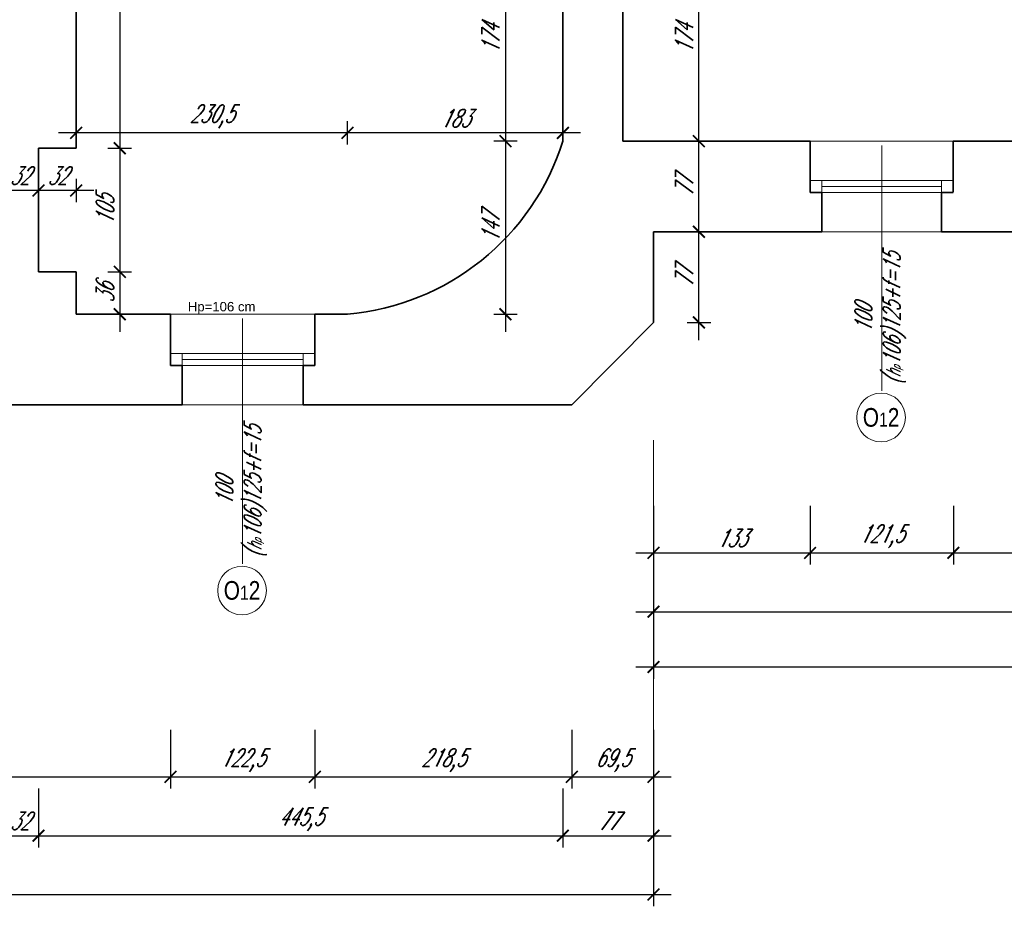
# Model space of a CAD drawing. Header units: millimetres. Extents: x 402 to 79005, y -7782 to 89952.
# Tile 209 of 256: x 25150 to 25987, y 35200 to 35953. Entities that reach past the tile are written whole.
import ezdxf

# ---------------------------------------------------------------- set-up
doc = ezdxf.new("R2010")
doc.units = ezdxf.units.MM
doc.header["$LTSCALE"] = 10
doc.layers.get('0').update_dxf_attribs({"lineweight": 0})
doc.layers.get('Defpoints').update_dxf_attribs({"color": 253})
for name, color, linetype, lineweight in [('01 parter - ściany', 253, 'Continuous', 35), ('03-01_okna', 253, 'Continuous', 15), ('04-1_widok', 253, 'Continuous', 5), ('05-01_wymiary', 253, 'Continuous', 5), ('05-03_opis', 253, 'Continuous', 5)]:
    doc.layers.add(name, color=color, linetype=linetype, lineweight=lineweight)
doc.styles.add('ariel', font='ARIAL.TTF', dxfattribs={"width": 0.8})
doc.styles.add('ariel_wym', font='simplex.shx', dxfattribs={"width": 0.65, "oblique": 25})
doc.styles.get("Standard").update_dxf_attribs({"font": 'arial.ttf'})
doc.dimstyles.new('ariel 50', dxfattribs={"dimtxt": 15, "dimasz": 10, "dimexe": 10, "dimexo": 0, "dimgap": 5, "dimtad": 1, "dimdec": 1, "dimrnd": 0.5, "dimtxsty": 'ariel_wym', "dimblk": 'ARCHTICK', "dimcen": 2.5, "dimdle": 15, "dimazin": 0, "dimtfac": 1, "dimtdec": 1, "dimtix": 1, "dimtmove": 0, "dimatfit": 3, "dimldrblk": 'DOT', "dimfxl": 0, "dimarcsym": 0})
doc.dimstyles.new('ariel 50 wnętrze', dxfattribs={"dimtxt": 15, "dimasz": 10, "dimexe": 10, "dimexo": 0, "dimgap": 5, "dimtad": 1, "dimdec": 1, "dimrnd": 0.5, "dimtxsty": 'ariel_wym', "dimblk": 'ARCHTICK', "dimcen": 2.5, "dimdle": 15, "dimazin": 0, "dimtfac": 1, "dimtdec": 1, "dimtix": 1, "dimtmove": 0, "dimatfit": 3, "dimldrblk": 'DOT', "dimfxl": 0, "dimarcsym": 0})

# ---------------------------------------------------------------- blocks, each defined once
blk = doc.blocks.new('_ArchTick')
at = {"color": 0, "linetype": 'ByBlock', "const_width": 0.15}
blk.add_lwpolyline([(-0.5, -0.5), (0.5, 0.5)], dxfattribs=at)
blk = doc.blocks.new('*D937')
at = {"layer": '05-01_wymiary', "color": 0, "lineweight": -2}
for p, q in [((24564.33, 35350), (24564.33, 35300)), ((25278.39, 35350), (25278.39, 35300)), ((24549.33, 35310), (25293.39, 35310))]:
    blk.add_line(p, q, dxfattribs=at)
at = {"layer": 'Defpoints', "color": 0}
for p in [(24564.33, 35617.83), (25278.39, 35617.83), (25278.39, 35310)]:
    blk.add_point(p, dxfattribs=at)
at = {"layer": '05-01_wymiary', "color": 0, "lineweight": -2, "xscale": 10, "yscale": 10, "zscale": 10, "rotation": 180}
blk.add_blockref('_ArchTick', (24564.33, 35310), dxfattribs=at)
at = {"layer": '05-01_wymiary', "color": 0, "lineweight": -2, "xscale": 10, "yscale": 10, "zscale": 10}
blk.add_blockref('_ArchTick', (25278.39, 35310), dxfattribs=at)
at = {"layer": '05-01_wymiary', "color": 0, "insert": (24921.36, 35322.5), "char_height": 15, "attachment_point": 5, "style": 'ariel_wym'}
blk.add_mtext('714', dxfattribs=at)
blk = doc.blocks.new('_Dot')
at = {"color": 0, "linetype": 'ByBlock', "lineweight": -2}
blk.add_line((-0.5, 0), (-1, 0), dxfattribs=at)
at = {"color": 0, "linetype": 'ByBlock', "const_width": 0.5}
blk.add_lwpolyline([(-0.25, 0, 1), (0.25, 0, 1)], format="xyb", close=True, dxfattribs=at)
blk = doc.blocks.new('*D938')
at = {"layer": '05-01_wymiary', "color": 0, "lineweight": -2}
for p, q in [((25278.39, 35350), (25278.39, 35300)), ((25401.09, 35350), (25401.09, 35300)), ((25263.39, 35310), (25416.09, 35310))]:
    blk.add_line(p, q, dxfattribs=at)
at = {"layer": 'Defpoints', "color": 0}
for p in [(25278.39, 35617.83), (25401.09, 35617.83), (25401.09, 35310)]:
    blk.add_point(p, dxfattribs=at)
at = {"layer": '05-01_wymiary', "color": 0, "lineweight": -2, "xscale": 10, "yscale": 10, "zscale": 10, "rotation": 180}
blk.add_blockref('_ArchTick', (25278.39, 35310), dxfattribs=at)
at = {"layer": '05-01_wymiary', "color": 0, "lineweight": -2, "xscale": 10, "yscale": 10, "zscale": 10}
blk.add_blockref('_ArchTick', (25401.09, 35310), dxfattribs=at)
at = {"layer": '05-01_wymiary', "color": 0, "insert": (25339.74, 35323.93), "char_height": 15, "attachment_point": 5, "style": 'ariel_wym'}
blk.add_mtext('122,5', dxfattribs=at)
blk = doc.blocks.new('*D939')
at = {"layer": '05-01_wymiary', "color": 0, "lineweight": -2}
for p, q in [((25401.09, 35350), (25401.09, 35300)), ((25619.46, 35350), (25619.46, 35300)), ((25386.09, 35310), (25634.46, 35310))]:
    blk.add_line(p, q, dxfattribs=at)
at = {"layer": 'Defpoints', "color": 0}
for p in [(25401.09, 35617.83), (25619.46, 35540.83), (25619.46, 35310)]:
    blk.add_point(p, dxfattribs=at)
at = {"layer": '05-01_wymiary', "color": 0, "lineweight": -2, "xscale": 10, "yscale": 10, "zscale": 10, "rotation": 180}
blk.add_blockref('_ArchTick', (25401.09, 35310), dxfattribs=at)
at = {"layer": '05-01_wymiary', "color": 0, "lineweight": -2, "xscale": 10, "yscale": 10, "zscale": 10}
blk.add_blockref('_ArchTick', (25619.46, 35310), dxfattribs=at)
at = {"layer": '05-01_wymiary', "color": 0, "insert": (25510.28, 35323.93), "char_height": 15, "attachment_point": 5, "style": 'ariel_wym'}
blk.add_mtext('218,5', dxfattribs=at)
blk = doc.blocks.new('*D940')
at = {"layer": '05-01_wymiary', "color": 0, "lineweight": -2}
for p, q in [((25619.46, 35350), (25619.46, 35300)), ((25688.83, 35350), (25688.83, 35300)), ((25604.46, 35310), (25703.83, 35310))]:
    blk.add_line(p, q, dxfattribs=at)
at = {"layer": 'Defpoints', "color": 0}
for p in [(25688.83, 35610.83), (25619.46, 35540.83), (25688.83, 35310)]:
    blk.add_point(p, dxfattribs=at)
at = {"layer": '05-01_wymiary', "color": 0, "lineweight": -2, "xscale": 10, "yscale": 10, "zscale": 10, "rotation": 180}
blk.add_blockref('_ArchTick', (25619.46, 35310), dxfattribs=at)
at = {"layer": '05-01_wymiary', "color": 0, "lineweight": -2, "xscale": 10, "yscale": 10, "zscale": 10}
blk.add_blockref('_ArchTick', (25688.83, 35310), dxfattribs=at)
at = {"layer": '05-01_wymiary', "color": 0, "insert": (25654.15, 35323.93), "char_height": 15, "attachment_point": 5, "style": 'ariel_wym'}
blk.add_mtext('69,5', dxfattribs=at)
blk = doc.blocks.new('*D941')
at = {"layer": '05-01_wymiary', "color": 0, "lineweight": -2}
for p, q in [((25688.83, 35540.3), (25688.83, 35490.3)), ((25821.86, 35540.3), (25821.86, 35490.3)), ((25673.83, 35500.3), (25836.86, 35500.3))]:
    blk.add_line(p, q, dxfattribs=at)
at = {"layer": 'Defpoints', "color": 0}
for p in [(25821.86, 35850.05), (25688.83, 35696.05), (25821.86, 35500.3)]:
    blk.add_point(p, dxfattribs=at)
at = {"layer": '05-01_wymiary', "color": 0, "lineweight": -2, "xscale": 10, "yscale": 10, "zscale": 10, "rotation": 180}
blk.add_blockref('_ArchTick', (25688.83, 35500.3), dxfattribs=at)
at = {"layer": '05-01_wymiary', "color": 0, "lineweight": -2, "xscale": 10, "yscale": 10, "zscale": 10}
blk.add_blockref('_ArchTick', (25821.86, 35500.3), dxfattribs=at)
at = {"layer": '05-01_wymiary', "color": 0, "insert": (25755.35, 35512.8), "char_height": 15, "attachment_point": 5, "style": 'ariel_wym'}
blk.add_mtext('133', dxfattribs=at)
blk = doc.blocks.new('*D942')
at = {"layer": '05-01_wymiary', "color": 0, "lineweight": -2}
for p, q in [((25821.86, 35540.3), (25821.86, 35490.3)), ((25943.59, 35540.3), (25943.59, 35490.3)), ((25806.86, 35500.3), (25958.59, 35500.3))]:
    blk.add_line(p, q, dxfattribs=at)
at = {"layer": 'Defpoints', "color": 0}
for p in [(25821.86, 35850.05), (25943.59, 35850.03), (25943.59, 35500.3)]:
    blk.add_point(p, dxfattribs=at)
at = {"layer": '05-01_wymiary', "color": 0, "lineweight": -2, "xscale": 10, "yscale": 10, "zscale": 10, "rotation": 180}
blk.add_blockref('_ArchTick', (25821.86, 35500.3), dxfattribs=at)
at = {"layer": '05-01_wymiary', "color": 0, "lineweight": -2, "xscale": 10, "yscale": 10, "zscale": 10}
blk.add_blockref('_ArchTick', (25943.59, 35500.3), dxfattribs=at)
at = {"layer": '05-01_wymiary', "color": 0, "insert": (25882.73, 35514.23), "char_height": 15, "attachment_point": 5, "style": 'ariel_wym'}
blk.add_mtext('121,5', dxfattribs=at)
blk = doc.blocks.new('*D943')
at = {"layer": '05-01_wymiary', "color": 0, "lineweight": -2}
for p, q in [((25943.59, 35540.3), (25943.59, 35490.3)), ((26156.81, 35540.3), (26156.81, 35490.3)), ((25928.59, 35500.3), (26171.81, 35500.3))]:
    blk.add_line(p, q, dxfattribs=at)
at = {"layer": 'Defpoints', "color": 0}
for p in [(25943.59, 35850.03), (26156.81, 35850.05), (26156.81, 35500.3)]:
    blk.add_point(p, dxfattribs=at)
at = {"layer": '05-01_wymiary', "color": 0, "lineweight": -2, "xscale": 10, "yscale": 10, "zscale": 10, "rotation": 180}
blk.add_blockref('_ArchTick', (25943.59, 35500.3), dxfattribs=at)
at = {"layer": '05-01_wymiary', "color": 0, "lineweight": -2, "xscale": 10, "yscale": 10, "zscale": 10}
blk.add_blockref('_ArchTick', (26156.81, 35500.3), dxfattribs=at)
at = {"layer": '05-01_wymiary', "color": 0, "insert": (26050.2, 35512.8), "char_height": 15, "attachment_point": 5, "style": 'ariel_wym'}
blk.add_mtext('213', dxfattribs=at)
blk = doc.blocks.new('*D17')
at = {"layer": '05-01_wymiary', "color": 0, "lineweight": -2}
for p, q in [((25134.33, 35300), (25134.33, 35250)), ((25166.33, 35300), (25166.33, 35250)), ((25119.33, 35260), (25181.33, 35260))]:
    blk.add_line(p, q, dxfattribs=at)
at = {"layer": 'Defpoints', "color": 0}
for p in [(25134.33, 35764.14), (25166.33, 35739.05), (25166.33, 35260)]:
    blk.add_point(p, dxfattribs=at)
at = {"layer": '05-01_wymiary', "color": 0, "lineweight": -2, "xscale": 10, "yscale": 10, "zscale": 10, "rotation": 180}
blk.add_blockref('_ArchTick', (25134.33, 35260), dxfattribs=at)
at = {"layer": '05-01_wymiary', "color": 0, "lineweight": -2, "xscale": 10, "yscale": 10, "zscale": 10}
blk.add_blockref('_ArchTick', (25166.33, 35260), dxfattribs=at)
at = {"layer": '05-01_wymiary', "color": 0, "insert": (25150.33, 35272.5), "char_height": 15, "attachment_point": 5, "style": 'ariel_wym'}
blk.add_mtext('32', dxfattribs=at)
blk = doc.blocks.new('*D18')
at = {"layer": '05-01_wymiary', "color": 0, "lineweight": -2}
for p, q in [((25166.33, 35300), (25166.33, 35250)), ((25611.83, 35300), (25611.83, 35250)), ((25151.33, 35260), (25626.83, 35260))]:
    blk.add_line(p, q, dxfattribs=at)
at = {"layer": 'Defpoints', "color": 0}
for p in [(25611.83, 35850.05), (25166.33, 35739.05), (25611.83, 35260)]:
    blk.add_point(p, dxfattribs=at)
at = {"layer": '05-01_wymiary', "color": 0, "lineweight": -2, "xscale": 10, "yscale": 10, "zscale": 10, "rotation": 180}
blk.add_blockref('_ArchTick', (25166.33, 35260), dxfattribs=at)
at = {"layer": '05-01_wymiary', "color": 0, "lineweight": -2, "xscale": 10, "yscale": 10, "zscale": 10}
blk.add_blockref('_ArchTick', (25611.83, 35260), dxfattribs=at)
at = {"layer": '05-01_wymiary', "color": 0, "insert": (25389.08, 35273.93), "char_height": 15, "attachment_point": 5, "style": 'ariel_wym'}
blk.add_mtext('445,5', dxfattribs=at)
blk = doc.blocks.new('*D19')
at = {"layer": '05-01_wymiary', "color": 0, "lineweight": -2}
for p, q in [((25611.83, 35300), (25611.83, 35250)), ((25688.83, 35300), (25688.83, 35250)), ((25596.83, 35260), (25703.83, 35260))]:
    blk.add_line(p, q, dxfattribs=at)
at = {"layer": 'Defpoints', "color": 0}
for p in [(25611.83, 35850.05), (25688.83, 35696.05), (25688.83, 35260)]:
    blk.add_point(p, dxfattribs=at)
at = {"layer": '05-01_wymiary', "color": 0, "lineweight": -2, "xscale": 10, "yscale": 10, "zscale": 10, "rotation": 180}
blk.add_blockref('_ArchTick', (25611.83, 35260), dxfattribs=at)
at = {"layer": '05-01_wymiary', "color": 0, "lineweight": -2, "xscale": 10, "yscale": 10, "zscale": 10}
blk.add_blockref('_ArchTick', (25688.83, 35260), dxfattribs=at)
at = {"layer": '05-01_wymiary', "color": 0, "insert": (25650.33, 35272.5), "char_height": 15, "attachment_point": 5, "style": 'ariel_wym'}
blk.add_mtext('77', dxfattribs=at)
blk = doc.blocks.new('*D20')
at = {"layer": '05-01_wymiary', "color": 0, "lineweight": -2}
for p, q in [((24160.83, 35250), (24160.83, 35200)), ((25688.83, 35250), (25688.83, 35200)), ((24145.83, 35210), (25703.83, 35210))]:
    blk.add_line(p, q, dxfattribs=at)
at = {"layer": 'Defpoints', "color": 0}
for p in [(24160.83, 35696.05), (25688.83, 35696.05), (25688.83, 35210)]:
    blk.add_point(p, dxfattribs=at)
at = {"layer": '05-01_wymiary', "color": 0, "lineweight": -2, "xscale": 10, "yscale": 10, "zscale": 10, "rotation": 180}
blk.add_blockref('_ArchTick', (24160.83, 35210), dxfattribs=at)
at = {"layer": '05-01_wymiary', "color": 0, "lineweight": -2, "xscale": 10, "yscale": 10, "zscale": 10}
blk.add_blockref('_ArchTick', (25688.83, 35210), dxfattribs=at)
at = {"layer": '05-01_wymiary', "color": 0, "insert": (24924.83, 35222.5), "char_height": 15, "attachment_point": 5, "style": 'ariel_wym'}
blk.add_mtext('1528', dxfattribs=at)
blk = doc.blocks.new('*D21')
at = {"layer": '05-01_wymiary', "color": 0, "lineweight": -2}
for p, q in [((25688.83, 35490.3), (25688.83, 35440.3)), ((26330.83, 35490.3), (26330.83, 35440.3)), ((25673.83, 35450.3), (26345.83, 35450.3))]:
    blk.add_line(p, q, dxfattribs=at)
at = {"layer": 'Defpoints', "color": 0}
for p in [(26330.83, 35850.05), (25688.83, 35773.05), (26330.83, 35450.3)]:
    blk.add_point(p, dxfattribs=at)
at = {"layer": '05-01_wymiary', "color": 0, "lineweight": -2, "xscale": 10, "yscale": 10, "zscale": 10, "rotation": 180}
blk.add_blockref('_ArchTick', (25688.83, 35450.3), dxfattribs=at)
at = {"layer": '05-01_wymiary', "color": 0, "lineweight": -2, "xscale": 10, "yscale": 10, "zscale": 10}
blk.add_blockref('_ArchTick', (26330.83, 35450.3), dxfattribs=at)
at = {"layer": '05-01_wymiary', "color": 0, "insert": (26009.83, 35462.8), "char_height": 15, "attachment_point": 5, "style": 'ariel_wym'}
blk.add_mtext('642', dxfattribs=at)
blk = doc.blocks.new('*D29')
at = {"layer": '05-01_wymiary', "color": 0, "lineweight": -2}
for p, q in [((25688.83, 35443.31), (25688.83, 35393.31)), ((27734.84, 35443.31), (27734.84, 35393.31)), ((27749.84, 35403.31), (25673.83, 35403.31))]:
    blk.add_line(p, q, dxfattribs=at)
at = {"layer": 'Defpoints', "color": 0}
for p in [(25688.83, 35773.05), (27734.84, 35773.05), (25688.83, 35403.31)]:
    blk.add_point(p, dxfattribs=at)
at = {"layer": '05-01_wymiary', "color": 0, "lineweight": -2, "xscale": 10, "yscale": 10, "zscale": 10, "rotation": 180}
blk.add_blockref('_ArchTick', (25688.83, 35403.31), dxfattribs=at)
at = {"layer": '05-01_wymiary', "color": 0, "lineweight": -2, "xscale": 10, "yscale": 10, "zscale": 10}
blk.add_blockref('_ArchTick', (27734.84, 35403.31), dxfattribs=at)
at = {"layer": '05-01_wymiary', "color": 0, "insert": (26711.84, 35415.81), "char_height": 15, "attachment_point": 5, "style": 'ariel_wym'}
blk.add_mtext('2046', dxfattribs=at)
blk = doc.blocks.new('*D344')
at = {"layer": '05-01_wymiary', "color": 0, "lineweight": -2}
for p, q in [((25235.36, 36423.98), (25235.36, 35829.05)), ((25225.36, 36408.98), (25245.36, 36408.98)), ((25225.36, 35844.05), (25245.36, 35844.05))]:
    blk.add_line(p, q, dxfattribs=at)
at = {"layer": 'Defpoints', "color": 0}
for p in [(25198.33, 36408.98), (25198.33, 35844.05), (25235.36, 35844.05)]:
    blk.add_point(p, dxfattribs=at)
at = {"layer": '05-01_wymiary', "color": 0, "lineweight": -2, "xscale": 10, "yscale": 10, "zscale": 10}
for p, rotation in [((25235.36, 36408.98), 90), ((25235.36, 35844.05), 270)]:
    blk.add_blockref('_ArchTick', p, dxfattribs=dict(at, rotation=rotation))
at = {"layer": '05-01_wymiary', "color": 0, "insert": (25222.86, 36126.52), "char_height": 15, "attachment_point": 5, "rotation": 90, "style": 'ariel_wym'}
blk.add_mtext('565', dxfattribs=at)
blk = doc.blocks.new('*D345')
at = {"layer": '05-01_wymiary', "color": 0, "lineweight": -2}
for p, q in [((25235.36, 35859.05), (25235.36, 35724.05)), ((25225.36, 35844.05), (25245.36, 35844.05)), ((25225.36, 35739.05), (25245.36, 35739.05))]:
    blk.add_line(p, q, dxfattribs=at)
at = {"layer": 'Defpoints', "color": 0}
for p in [(25198.33, 35844.05), (25198.33, 35739.05), (25235.36, 35739.05)]:
    blk.add_point(p, dxfattribs=at)
at = {"layer": '05-01_wymiary', "color": 0, "lineweight": -2, "xscale": 10, "yscale": 10, "zscale": 10}
for p, rotation in [((25235.36, 35844.05), 90), ((25235.36, 35739.05), 270)]:
    blk.add_blockref('_ArchTick', p, dxfattribs=dict(at, rotation=rotation))
at = {"layer": '05-01_wymiary', "color": 0, "insert": (25222.86, 35791.55), "char_height": 15, "attachment_point": 5, "rotation": 90, "style": 'ariel_wym'}
blk.add_mtext('105', dxfattribs=at)
blk = doc.blocks.new('*D346')
at = {"layer": '05-01_wymiary', "color": 0, "lineweight": -2}
for p, q in [((25235.36, 35754.05), (25235.36, 35688.05)), ((25225.36, 35739.05), (25245.36, 35739.05)), ((25225.36, 35703.05), (25245.36, 35703.05))]:
    blk.add_line(p, q, dxfattribs=at)
at = {"layer": 'Defpoints', "color": 0}
for p in [(25198.33, 35739.05), (25198.33, 35703.05), (25235.36, 35703.05)]:
    blk.add_point(p, dxfattribs=at)
at = {"layer": '05-01_wymiary', "color": 0, "lineweight": -2, "xscale": 10, "yscale": 10, "zscale": 10}
for p, rotation in [((25235.36, 35739.05), 90), ((25235.36, 35703.05), 270)]:
    blk.add_blockref('_ArchTick', p, dxfattribs=dict(at, rotation=rotation))
at = {"layer": '05-01_wymiary', "color": 0, "insert": (25222.86, 35721.05), "char_height": 15, "attachment_point": 5, "rotation": 90, "style": 'ariel_wym'}
blk.add_mtext('36', dxfattribs=at)
blk = doc.blocks.new('*D347')
at = {"layer": '05-01_wymiary', "color": 0, "lineweight": -2}
for p, q in [((25727.41, 35681.05), (25727.41, 35788.05)), ((25717.41, 35773.05), (25737.41, 35773.05)), ((25717.41, 35696.05), (25737.41, 35696.05))]:
    blk.add_line(p, q, dxfattribs=at)
at = {"layer": 'Defpoints', "color": 0}
for p in [(25688.83, 35773.05), (25727.41, 35773.05), (25688.83, 35696.05)]:
    blk.add_point(p, dxfattribs=at)
at = {"layer": '05-01_wymiary', "color": 0, "lineweight": -2, "xscale": 10, "yscale": 10, "zscale": 10}
for p, rotation in [((25727.41, 35773.05), 90), ((25727.41, 35696.05), 270)]:
    blk.add_blockref('_ArchTick', p, dxfattribs=dict(at, rotation=rotation))
at = {"layer": '05-01_wymiary', "color": 0, "insert": (25714.91, 35734.55), "char_height": 15, "attachment_point": 5, "rotation": 90, "style": 'ariel_wym'}
blk.add_mtext('77', dxfattribs=at)
blk = doc.blocks.new('*D348')
at = {"layer": '05-01_wymiary', "color": 0, "lineweight": -2}
for p, q in [((25727.41, 35758.05), (25727.41, 35865.05)), ((25717.41, 35850.05), (25737.41, 35850.05)), ((25717.41, 35773.05), (25737.41, 35773.05))]:
    blk.add_line(p, q, dxfattribs=at)
at = {"layer": 'Defpoints', "color": 0}
for p in [(25662.83, 35850.05), (25727.41, 35850.05), (25688.83, 35773.05)]:
    blk.add_point(p, dxfattribs=at)
at = {"layer": '05-01_wymiary', "color": 0, "lineweight": -2, "xscale": 10, "yscale": 10, "zscale": 10}
for p, rotation in [((25727.41, 35850.05), 90), ((25727.41, 35773.05), 270)]:
    blk.add_blockref('_ArchTick', p, dxfattribs=dict(at, rotation=rotation))
at = {"layer": '05-01_wymiary', "color": 0, "insert": (25714.91, 35811.55), "char_height": 15, "attachment_point": 5, "rotation": 90, "style": 'ariel_wym'}
blk.add_mtext('77', dxfattribs=at)
blk = doc.blocks.new('*D349')
at = {"layer": '05-01_wymiary', "color": 0, "lineweight": -2}
for p, q in [((25727.41, 35835.05), (25727.41, 36038.86)), ((25717.41, 36023.86), (25737.41, 36023.86)), ((25717.41, 35850.05), (25737.41, 35850.05))]:
    blk.add_line(p, q, dxfattribs=at)
at = {"layer": 'Defpoints', "color": 0}
for p in [(25662.83, 36023.86), (25727.41, 36023.86), (25662.83, 35850.05)]:
    blk.add_point(p, dxfattribs=at)
at = {"layer": '05-01_wymiary', "color": 0, "lineweight": -2, "xscale": 10, "yscale": 10, "zscale": 10}
for p, rotation in [((25727.41, 36023.86), 90), ((25727.41, 35850.05), 270)]:
    blk.add_blockref('_ArchTick', p, dxfattribs=dict(at, rotation=rotation))
at = {"layer": '05-01_wymiary', "color": 0, "insert": (25714.91, 35936.95), "char_height": 15, "attachment_point": 5, "rotation": 90, "style": 'ariel_wym'}
blk.add_mtext('174', dxfattribs=at)
blk = doc.blocks.new('*D438')
at = {"layer": '05-01_wymiary', "color": 0, "lineweight": -2}
for p, q in [((25114.49, 35779.14), (25114.49, 35611.04)), ((25124.49, 35764.14), (25104.49, 35764.14)), ((25124.49, 35626.04), (25104.49, 35626.04))]:
    blk.add_line(p, q, dxfattribs=at)
at = {"layer": 'Defpoints', "color": 0}
for p in [(25134.33, 35764.14), (25114.49, 35626.04), (25288.36, 35626.04)]:
    blk.add_point(p, dxfattribs=at)
at = {"layer": '05-01_wymiary', "color": 0, "lineweight": -2, "xscale": 10, "yscale": 10, "zscale": 10}
for p, rotation in [((25114.49, 35764.14), 90), ((25114.49, 35626.04), 270)]:
    blk.add_blockref('_ArchTick', p, dxfattribs=dict(at, rotation=rotation))
at = {"layer": '05-01_wymiary', "color": 0, "insert": (25101.99, 35695.09), "char_height": 15, "attachment_point": 5, "rotation": 90, "style": 'ariel_wym'}
blk.add_mtext('138', dxfattribs=at)
blk = doc.blocks.new('*D439')
at = {"layer": '05-01_wymiary', "color": 0, "lineweight": -2}
for p, q in [((25166.33, 35818.19), (25166.33, 35798.19)), ((25198.33, 35818.19), (25198.33, 35798.19)), ((25213.33, 35808.19), (25151.33, 35808.19))]:
    blk.add_line(p, q, dxfattribs=at)
at = {"layer": 'Defpoints', "color": 0}
for p in [(25166.33, 35844.05), (25198.33, 35844.05), (25166.33, 35808.19)]:
    blk.add_point(p, dxfattribs=at)
at = {"layer": '05-01_wymiary', "color": 0, "lineweight": -2, "xscale": 10, "yscale": 10, "zscale": 10, "rotation": 180}
blk.add_blockref('_ArchTick', (25166.33, 35808.19), dxfattribs=at)
at = {"layer": '05-01_wymiary', "color": 0, "lineweight": -2, "xscale": 10, "yscale": 10, "zscale": 10}
blk.add_blockref('_ArchTick', (25198.33, 35808.19), dxfattribs=at)
at = {"layer": '05-01_wymiary', "color": 0, "insert": (25182.33, 35820.69), "char_height": 15, "attachment_point": 5, "style": 'ariel_wym'}
blk.add_mtext('32', dxfattribs=at)
blk = doc.blocks.new('*D440')
at = {"layer": '05-01_wymiary', "color": 0, "lineweight": -2}
for p, q in [((25134.33, 35798.19), (25134.33, 35818.19)), ((25166.33, 35818.19), (25166.33, 35798.19)), ((25181.33, 35808.19), (25119.33, 35808.19))]:
    blk.add_line(p, q, dxfattribs=at)
at = {"layer": 'Defpoints', "color": 0}
for p in [(25166.33, 35844.05), (25134.33, 35808.19), (25134.33, 35764.14)]:
    blk.add_point(p, dxfattribs=at)
at = {"layer": '05-01_wymiary', "color": 0, "lineweight": -2, "xscale": 10, "yscale": 10, "zscale": 10, "rotation": 180}
blk.add_blockref('_ArchTick', (25134.33, 35808.19), dxfattribs=at)
at = {"layer": '05-01_wymiary', "color": 0, "lineweight": -2, "xscale": 10, "yscale": 10, "zscale": 10}
blk.add_blockref('_ArchTick', (25166.33, 35808.19), dxfattribs=at)
at = {"layer": '05-01_wymiary', "color": 0, "insert": (25150.33, 35820.69), "char_height": 15, "attachment_point": 5, "style": 'ariel_wym'}
blk.add_mtext('32', dxfattribs=at)
blk = doc.blocks.new('*D444')
at = {"layer": '05-01_wymiary', "color": 0, "lineweight": -2}
for p, q in [((25563.05, 36038.86), (25563.05, 35835.05)), ((25573.05, 36023.86), (25553.05, 36023.86)), ((25573.05, 35850.05), (25553.05, 35850.05))]:
    blk.add_line(p, q, dxfattribs=at)
at = {"layer": 'Defpoints', "color": 0}
for p in [(25611.83, 36023.86), (25563.05, 35850.05), (25611.83, 35850.05)]:
    blk.add_point(p, dxfattribs=at)
at = {"layer": '05-01_wymiary', "color": 0, "lineweight": -2, "xscale": 10, "yscale": 10, "zscale": 10}
for p, rotation in [((25563.05, 36023.86), 90), ((25563.05, 35850.05), 270)]:
    blk.add_blockref('_ArchTick', p, dxfattribs=dict(at, rotation=rotation))
at = {"layer": '05-01_wymiary', "color": 0, "insert": (25550.55, 35936.95), "char_height": 15, "attachment_point": 5, "rotation": 90, "style": 'ariel_wym'}
blk.add_mtext('174', dxfattribs=at)
blk = doc.blocks.new('*D445')
at = {"layer": '05-01_wymiary', "color": 0, "lineweight": -2}
for p, q in [((25563.05, 35865.05), (25563.05, 35688.05)), ((25573.05, 35850.05), (25553.05, 35850.05)), ((25553.05, 35703.05), (25573.05, 35703.05))]:
    blk.add_line(p, q, dxfattribs=at)
at = {"layer": 'Defpoints', "color": 0}
for p in [(25611.83, 35850.05), (25428.85, 35703.05), (25563.05, 35703.05)]:
    blk.add_point(p, dxfattribs=at)
at = {"layer": '05-01_wymiary', "color": 0, "lineweight": -2, "xscale": 10, "yscale": 10, "zscale": 10}
for p, rotation in [((25563.05, 35850.05), 90), ((25563.05, 35703.05), 270)]:
    blk.add_blockref('_ArchTick', p, dxfattribs=dict(at, rotation=rotation))
at = {"layer": '05-01_wymiary', "color": 0, "insert": (25550.55, 35776.55), "char_height": 15, "attachment_point": 5, "rotation": 90, "style": 'ariel_wym'}
blk.add_mtext('147', dxfattribs=at)
blk = doc.blocks.new('*D446')
at = {"layer": '05-01_wymiary', "color": 0, "lineweight": -2}
for p, q in [((25428.85, 35847.1), (25428.85, 35867.1)), ((25611.83, 35850.05), (25611.83, 35867.1)), ((25626.83, 35857.1), (25413.85, 35857.1))]:
    blk.add_line(p, q, dxfattribs=at)
at = {"layer": 'Defpoints', "color": 0}
for p in [(25428.85, 35857.1), (25611.83, 35850.05), (25428.85, 35703.05)]:
    blk.add_point(p, dxfattribs=at)
at = {"layer": '05-01_wymiary', "color": 0, "lineweight": -2, "xscale": 10, "yscale": 10, "zscale": 10, "rotation": 180}
blk.add_blockref('_ArchTick', (25428.85, 35857.1), dxfattribs=at)
at = {"layer": '05-01_wymiary', "color": 0, "lineweight": -2, "xscale": 10, "yscale": 10, "zscale": 10}
blk.add_blockref('_ArchTick', (25611.83, 35857.1), dxfattribs=at)
at = {"layer": '05-01_wymiary', "color": 0, "insert": (25520.34, 35869.6), "char_height": 15, "attachment_point": 5, "style": 'ariel_wym'}
blk.add_mtext('183', dxfattribs=at)
blk = doc.blocks.new('*D447')
at = {"layer": '05-01_wymiary', "color": 0, "lineweight": -2}
for p, q in [((25198.33, 35847.1), (25198.33, 35867.1)), ((25428.85, 35847.1), (25428.85, 35867.1)), ((25443.85, 35857.1), (25183.33, 35857.1))]:
    blk.add_line(p, q, dxfattribs=at)
at = {"layer": 'Defpoints', "color": 0}
for p in [(25198.33, 35857.1), (25198.33, 35703.05), (25428.85, 35703.05)]:
    blk.add_point(p, dxfattribs=at)
at = {"layer": '05-01_wymiary', "color": 0, "lineweight": -2, "xscale": 10, "yscale": 10, "zscale": 10, "rotation": 180}
blk.add_blockref('_ArchTick', (25198.33, 35857.1), dxfattribs=at)
at = {"layer": '05-01_wymiary', "color": 0, "lineweight": -2, "xscale": 10, "yscale": 10, "zscale": 10}
blk.add_blockref('_ArchTick', (25428.85, 35857.1), dxfattribs=at)
at = {"layer": '05-01_wymiary', "color": 0, "insert": (25313.59, 35871.03), "char_height": 15, "attachment_point": 5, "style": 'ariel_wym'}
blk.add_mtext('230,5', dxfattribs=at)

msp = doc.modelspace()

# ---------------------------------------------------------------- linework, layer by layer
at = {"layer": '01 parter - ściany'}
for p, q in [((25198.33, 36408.98), (25198.33, 35844.05)), ((25611.83, 36023.86), (25611.83, 35850.05)), ((25662.83, 36023.86), (25662.83, 35850.05)), ((25821.86, 35850.05), (25662.83, 35850.05)), ((25821.86, 35850.05), (25821.86, 35806.56)), ((26156.81, 35850.05), (25943.56, 35850.05)), ((25943.56, 35850.05), (25943.56, 35806.63)), ((25166.33, 35844.05), (25198.33, 35844.05)), ((25166.33, 35844.05), (25166.33, 35739.05)), ((25831.84, 35806.56), (25821.86, 35806.56)), ((25831.83, 35773.05), (25831.84, 35806.56)), ((25933.56, 35773.05), (25933.56, 35806.58)), ((25943.53, 35806.58), (25933.56, 35806.58)), ((25831.83, 35773.05), (25688.83, 35773.05)), ((25688.83, 35696.05), (25688.83, 35773.05)), ((26166.78, 35773.05), (25933.56, 35773.05)), ((25166.33, 35739.05), (25198.33, 35739.05)), ((25198.33, 35739.05), (25198.33, 35703.05)), ((25278.39, 35703.04), (25198.33, 35703.05)), ((25278.39, 35703.04), (25278.39, 35659.54)), ((25428.85, 35703.05), (25401.09, 35703.05)), ((25401.09, 35703.04), (25401.09, 35659.56)), ((25619.46, 35626.05), (25688.83, 35696.05)), ((25288.37, 35659.54), (25278.39, 35659.54)), ((25288.36, 35626.04), (25288.37, 35659.54)), ((25391.09, 35626.04), (25391.09, 35659.56)), ((25401.06, 35659.56), (25391.09, 35659.56)), ((25288.36, 35626.04), (24554.33, 35626.04)), ((25619.46, 35626.05), (25391.09, 35626.05))]:
    msp.add_line(p, q, dxfattribs=at)
msp.add_arc((25410.41, 35913.39), 211.15, 275.01061, 342.54267, dxfattribs=at)
at = {"layer": '03-01_okna', "linetype": 'Continuous', "lineweight": 0}
for p, q in [((25943.56, 35816.58), (25821.86, 35816.56)), ((25831.84, 35806.56), (25831.83, 35816.56)), ((25933.56, 35806.58), (25933.56, 35816.58)), ((25933.56, 35811.58), (25831.84, 35811.56)), ((25933.56, 35806.58), (25831.84, 35806.56)), ((25831.83, 35773.05), (25933.56, 35773.05)), ((25401.09, 35669.56), (25278.4, 35669.54)), ((25288.37, 35659.54), (25288.37, 35669.54)), ((25391.09, 35664.55), (25288.37, 35664.54)), ((25391.09, 35659.56), (25391.09, 35669.56)), ((25391.09, 35659.56), (25288.37, 35659.54)), ((25288.36, 35626.05), (25391.09, 35626.05))]:
    msp.add_line(p, q, dxfattribs=at)
at = {"layer": '04-1_widok'}
for p, q in [((25821.86, 35850.05), (25943.59, 35850.03)), ((25278.39, 35703.05), (25401.09, 35703.04))]:
    msp.add_line(p, q, dxfattribs=at)
at = {"layer": '05-01_wymiary'}
msp.add_line((25688.83, 35596.05), (25688.83, 35200), dxfattribs=at)
at = {"layer": '05-03_opis', "lineweight": 0}
for p, q in [((25882.7, 35846.38), (25882.7, 35637.98)), ((25339.73, 35699.38), (25339.73, 35490.98))]:
    msp.add_line(p, q, dxfattribs=at)
for centre in [(25882.2, 35615.29), (25339.23, 35468.29)]:
    msp.add_circle(centre, 20.69, dxfattribs=at)

# ---------------------------------------------------------------- texts
at = {"layer": '01 parter - ściany', "insert": (25293.18, 35703.05), "char_height": 8, "width": 160.5905, "attachment_point": 7, "rotation": 0.0085}
msp.add_mtext('Hp=106 cm', dxfattribs=at)
at = {"layer": '05-03_opis', "lineweight": 0, "char_height": 14.4, "width": 62.6613, "attachment_point": 5, "rotation": 90, "style": 'ariel_wym'}
for insert in [(25881.63, 35699.35), (25338.66, 35552.35)]:
    msp.add_mtext('100\\P({\\H0.8333x;h\\H0.6x;p}106)125+f=15', dxfattribs=dict(at, insert=insert))
at = {"layer": '05-03_opis', "lineweight": 0, "char_height": 15.84, "width": 75.1935, "attachment_point": 5, "style": 'ariel'}
for insert in [(25882.2, 35615.29), (25339.23, 35468.29)]:
    msp.add_mtext('O{\\H0.7576x;1}2', dxfattribs=dict(at, insert=insert))

# ---------------------------------------------------------------- dimensions: what is measured, and where the dimension line sits
at = {"layer": '05-01_wymiary'}
for base, p1, p2, picture, middle in [((25235.36, 35844.05), (25198.33, 36408.98), (25198.33, 35844.05), '*D344', (25222.86, 36126.52)), ((25727.41, 35773.05), (25688.83, 35696.05), (25688.83, 35773.05), '*D347', (25714.91, 35734.55))]:
    dim = msp.add_linear_dim(base=base, p1=p1, p2=p2, angle=90, dimstyle='ariel 50 wnętrze', dxfattribs=at)
    dim.commit()
    dim.dimension.update_dxf_attribs({"geometry": picture, "text_midpoint": middle})
for base, p1, p2, picture, middle in [((25563.05, 35850.05), (25611.83, 36023.86), (25611.83, 35850.05), '*D444', (25550.55, 35936.95)), ((25727.41, 36023.86), (25662.83, 35850.05), (25662.83, 36023.86), '*D349', (25714.91, 35936.95)), ((25563.05, 35703.05), (25611.83, 35850.05), (25428.85, 35703.05), '*D445', (25550.55, 35776.55)), ((25727.41, 35850.05), (25688.83, 35773.05), (25662.83, 35850.05), '*D348', (25714.91, 35811.55)), ((25235.36, 35739.05), (25198.33, 35844.05), (25198.33, 35739.05), '*D345', (25222.86, 35791.55)), ((25114.49, 35626.04), (25134.33, 35764.14), (25288.36, 35626.04), '*D438', (25101.99, 35695.09)), ((25235.36, 35703.05), (25198.33, 35739.05), (25198.33, 35703.05), '*D346', (25222.86, 35721.05))]:
    dim = msp.add_linear_dim(base=base, p1=p1, p2=p2, angle=90, dimstyle='ariel 50 wnętrze', override={"dimtmove": 1}, dxfattribs=at)
    dim.commit()
    dim.dimension.update_dxf_attribs({"geometry": picture, "text_midpoint": middle})
for base, p1, p2, dimstyle, picture, middle in [((25198.33, 35857.1), (25428.85, 35703.05), (25198.33, 35703.05), 'ariel 50 wnętrze', '*D447', (25313.59, 35871.03)), ((25611.83, 35260), (25166.33, 35739.05), (25611.83, 35850.05), 'ariel 50', '*D18', (25389.08, 35273.93)), ((25688.83, 35260), (25611.83, 35850.05), (25688.83, 35696.05), 'ariel 50', '*D19', (25650.33, 35272.5)), ((25943.59, 35500.3), (25821.86, 35850.05), (25943.59, 35850.03), 'ariel 50', '*D942', (25882.73, 35514.23)), ((26156.81, 35500.3), (25943.59, 35850.03), (26156.81, 35850.05), 'ariel 50', '*D943', (26050.2, 35512.8)), ((25134.33, 35808.19), (25166.33, 35844.05), (25134.33, 35764.14), 'ariel 50 wnętrze', '*D440', (25150.33, 35820.69)), ((25166.33, 35260), (25134.33, 35764.14), (25166.33, 35739.05), 'ariel 50', '*D17', (25150.33, 35272.5)), ((25278.39, 35310), (24564.33, 35617.83), (25278.39, 35617.83), 'ariel 50', '*D937', (24921.36, 35322.5)), ((25401.09, 35310), (25278.39, 35617.83), (25401.09, 35617.83), 'ariel 50', '*D938', (25339.74, 35323.93)), ((25619.46, 35310), (25401.09, 35617.83), (25619.46, 35540.83), 'ariel 50', '*D939', (25510.28, 35323.93)), ((25688.83, 35310), (25619.46, 35540.83), (25688.83, 35610.83), 'ariel 50', '*D940', (25654.15, 35323.93))]:
    dim = msp.add_linear_dim(base=base, p1=p1, p2=p2, dimstyle=dimstyle, override={"dimtmove": 1}, dxfattribs=at)
    dim.commit()
    dim.dimension.update_dxf_attribs({"geometry": picture, "text_midpoint": middle})
for base, p1, p2, dimstyle, picture, middle in [((25428.85, 35857.1), (25611.83, 35850.05), (25428.85, 35703.05), 'ariel 50 wnętrze', '*D446', (25520.34, 35869.6)), ((25821.86, 35500.3), (25688.83, 35696.05), (25821.86, 35850.05), 'ariel 50', '*D941', (25755.35, 35512.8)), ((26330.83, 35450.3), (25688.83, 35773.05), (26330.83, 35850.05), 'ariel 50', '*D21', (26009.83, 35462.8)), ((25166.33, 35808.19), (25198.33, 35844.05), (25166.33, 35844.05), 'ariel 50 wnętrze', '*D439', (25182.33, 35820.69)), ((25688.83, 35403.31), (27734.84, 35773.05), (25688.83, 35773.05), 'ariel 50', '*D29', (26711.84, 35415.81)), ((25688.83, 35210), (24160.83, 35696.05), (25688.83, 35696.05), 'ariel 50', '*D20', (24924.83, 35222.5))]:
    dim = msp.add_linear_dim(base=base, p1=p1, p2=p2, dimstyle=dimstyle, dxfattribs=at)
    dim.commit()
    dim.dimension.update_dxf_attribs({"geometry": picture, "text_midpoint": middle})

doc.saveas('drawing.dxf')
